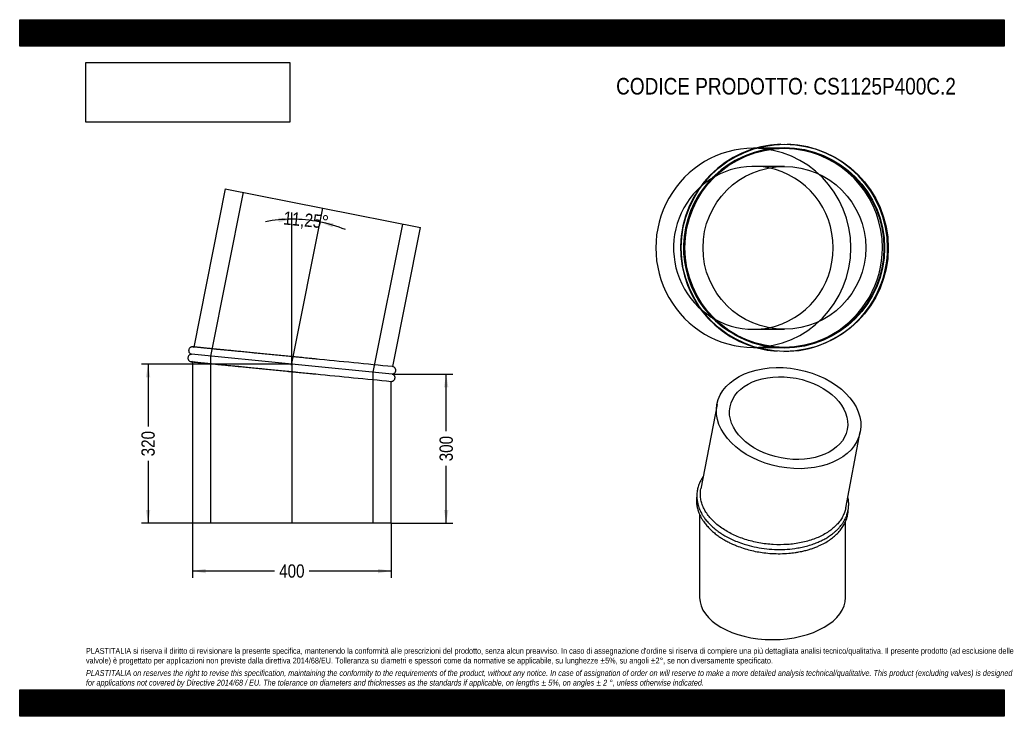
# Model space of a CAD drawing. Header units: millimetres. Extents: x 0 to 1980, y 0 to 1400.
import ezdxf
from ezdxf.enums import TextEntityAlignment as Align
from ezdxf.lldxf.tags import DXFTag

# ---------------------------------------------------------------- set-up
doc = ezdxf.new("R2010")
doc.units = ezdxf.units.MM
doc.header["$LTSCALE"] = 6.666667
doc.layers.add('Default', color=7, linetype='Continuous')
doc.layers.add('TUBO_X_GOMITO_11', color=7, linetype='Continuous')
doc.styles.add('SEACAD_Arial_Narrow', font='ARIALN.TTF')
tags = doc.linetypes.add('CENTER2', pattern=[28.575, 19.05, -3.175, 3.175, -3.175]).pattern_tags.tags
tags[10:11] = [DXFTag(74, 4), DXFTag(75, 0), DXFTag(340, '0'), DXFTag(46, 0.0), DXFTag(50, 0.0), DXFTag(44, 0.0), DXFTag(45, 0.0)]
tags[8:9] = [DXFTag(74, 4), DXFTag(75, 0), DXFTag(340, '0'), DXFTag(46, 0.0), DXFTag(50, 0.0), DXFTag(44, 0.0), DXFTag(45, 0.0)]
tags[6:7] = [DXFTag(74, 4), DXFTag(75, 0), DXFTag(340, '0'), DXFTag(46, 0.0), DXFTag(50, 0.0), DXFTag(44, 0.0), DXFTag(45, 0.0)]
tags[4:5] = [DXFTag(74, 4), DXFTag(75, 0), DXFTag(340, '0'), DXFTag(46, 0.0), DXFTag(50, 0.0), DXFTag(44, 0.0), DXFTag(45, 0.0)]
tags = doc.linetypes.add('HIDDEN2', pattern=[4.7625, 3.175, -1.5875]).pattern_tags.tags
tags[6:7] = [DXFTag(74, 4), DXFTag(75, 0), DXFTag(340, '0'), DXFTag(46, 0.0), DXFTag(50, 0.0), DXFTag(44, 0.0), DXFTag(45, 0.0)]
tags[4:5] = [DXFTag(74, 4), DXFTag(75, 0), DXFTag(340, '0'), DXFTag(46, 0.0), DXFTag(50, 0.0), DXFTag(44, 0.0), DXFTag(45, 0.0)]
doc.dimstyles.new('Plastitalia', dxfattribs={"dimtxt": 26.666667, "dimasz": 26.666667, "dimexe": 13.333333, "dimexo": 0, "dimgap": 6.666667, "dimtad": 0, "dimdec": 0, "dimtxsty": 'SEACAD_Arial_Narrow', "dimblk1": '_SE_FILLED', "dimblk2": '_SE_FILLED', "dimsah": 1, "dimcen": 13.333333, "dimadec": 0, "dimazin": 0, "dimtfac": 0.8, "dimtdec": 1, "dimtmove": 0, "dimatfit": 3, "dimfxl": 1, "dimtolj": 1, "dimarcsym": 0})
picture_1 = doc.add_image_def('image1.jpg', size_in_pixel=(4302, 1260))

# ---------------------------------------------------------------- blocks, each defined once
blk = doc.blocks.new('SEANNOT_GROUP')
at = {"layer": 'Default', "color": 7, "linetype": 'CENTER2'}
blk.add_line((547.3, 709.6), (547.3, 388.1), dxfattribs=at)
blk = doc.blocks.new('SEANNOT_GROUP1')
at = {"layer": 'Default', "color": 7, "linetype": 'CENTER2'}
blk.add_line((546.9, 705.8), (609.6, 1021.2), dxfattribs=at)
blk = doc.blocks.new('SE')
at = {"layer": 'TUBO_X_GOMITO_11', "color": 7, "linetype": 'Continuous'}
for p, q in [((413.5, 1060.3), (350.2, 742.2)), ((413.5, 1060.3), (805.8, 982.3)), ((750.2, 702.8), (805.8, 982.3)), ((748.7, 687.9), (345.8, 727.6)), ((748.7, 687.9), (345.8, 727.6)), ((347.3, 712.4), (347.3, 388.1)), ((747.3, 388.1), (747.3, 673.1)), ((747.3, 388.1), (347.3, 388.1))]:
    blk.add_line(p, q, dxfattribs=at)
at = {"layer": 'TUBO_X_GOMITO_11', "color": 7, "linetype": 'HIDDEN2'}
for p, q in [((449.1, 1053.2), (383.6, 723.9)), ((711, 691.6), (770.2, 989.4)), ((350.2, 742.2), (350.1, 741.9)), ((383.6, 723.9), (383.6, 388.1)), ((347.3, 712.7), (347.3, 712.4)), ((711, 388.1), (711, 691.6))]:
    blk.add_line(p, q, dxfattribs=at)
for centre, start, end in [((-13103.5, -138927), 84.398195, 84.497953), ((14400.2, 140322.6), 264.252047, 264.353904)]:
    blk.add_arc(centre, 140315.3, start, end, dxfattribs=at)
at = {"layer": 'TUBO_X_GOMITO_11', "color": 7, "linetype": 'Continuous'}
for centre, start, end in [((-13103.5, -138927), 84.333817, 84.398195), ((14400.2, 140322.6), 264.353904, 264.416183)]:
    blk.add_arc(centre, 140315.3, start, end, dxfattribs=at)
for points, knots in [([(347.9, 742.4), (347.4, 742.4), (346.4, 742.5), (344.8, 742.1), (343.4, 741.4), (341.9, 740.3), (340.8, 738.9), (340, 737), (339.7, 735.2), (339.9, 733.4), (340.4, 731.8), (341.3, 730.3), (342.6, 729), (344.2, 728), (345.2, 727.7), (345.8, 727.6)], [0, 0, 0, 0, 0.067392, 0.137576, 0.207377, 0.273212, 0.380016, 0.448312, 0.545523, 0.61128, 0.685928, 0.766122, 0.847745, 0.926749, 1, 1, 1, 1]), ([(593.4, 718.2), (589.2, 718.7), (581.4, 719.4), (567.9, 720.8), (553.7, 722.2), (539.4, 723.6), (525.2, 725), (511.1, 726.3), (497.2, 727.7), (483.5, 729.1), (470.2, 730.4), (457.3, 731.6), (444.8, 732.9), (432.8, 734.1), (421.5, 735.2), (410.7, 736.2), (400.7, 737.2), (391.4, 738.1), (383.1, 739), (377.2, 739.5), (373.2, 739.9), (370.7, 740.2), (368.3, 740.4), (365.8, 740.7), (363.1, 740.9), (360.4, 741.2), (357.8, 741.5), (355.3, 741.7), (353, 741.9), (350.9, 742.1), (349.3, 742.3), (348.2, 742.4), (348, 742.4), (347.9, 742.4)], [0, 0, 0, 0, 0.032125, 0.07177, 0.111414, 0.151059, 0.190704, 0.230348, 0.269992, 0.309637, 0.34928, 0.388923, 0.428565, 0.468207, 0.507848, 0.547489, 0.587129, 0.626768, 0.666084, 0.703387, 0.718266, 0.732753, 0.746857, 0.762555, 0.781361, 0.803276, 0.824533, 0.848072, 0.873893, 0.901997, 0.932382, 0.965049, 1, 1, 1, 1]), ([(345.8, 727.6), (345.3, 727.6), (344.3, 727.5), (342.8, 727), (341.4, 726.2), (340, 725), (339, 723.5), (338.4, 721.5), (338.2, 719.7), (338.6, 718), (339.2, 716.4), (340.3, 714.9), (341.7, 713.7), (343.3, 712.9), (344.4, 712.7), (345, 712.6)], [0, 0, 0, 0, 0.067041, 0.136881, 0.206354, 0.271875, 0.378022, 0.446013, 0.543617, 0.609555, 0.684424, 0.76491, 0.846897, 0.926317, 1, 1, 1, 1]), ([(345, 712.6), (345.1, 712.6), (345.2, 712.6), (346.4, 712.5), (347.9, 712.3), (349.9, 712.2), (352, 711.9), (354.1, 711.7), (356.2, 711.5), (358.3, 711.3), (360.4, 711.1), (362.6, 710.9), (365.1, 710.7), (368.9, 710.3), (374.6, 709.7), (382.5, 708.9), (391.2, 708.1), (400.7, 707.1), (411, 706.1), (421.9, 705.1), (433.5, 703.9), (445.6, 702.7), (458.2, 701.5), (471.3, 700.2), (484.7, 698.9), (498.5, 697.5), (512.5, 696.1), (526.6, 694.7), (540.8, 693.3), (555.1, 691.9), (569.3, 690.5), (583.1, 689.2), (591.1, 688.4), (595.6, 688)], [0, 0, 0, 0, 0.034775, 0.066744, 0.095906, 0.122262, 0.145813, 0.166558, 0.184496, 0.200105, 0.215584, 0.231208, 0.246976, 0.262888, 0.301653, 0.34072, 0.379788, 0.418856, 0.457925, 0.496995, 0.536065, 0.575136, 0.614207, 0.653279, 0.692352, 0.731425, 0.770498, 0.809572, 0.848645, 0.887719, 0.926793, 0.965865, 1, 1, 1, 1]), ([(748.7, 687.9), (749.3, 687.9), (750.3, 688), (751.8, 688.5), (753.1, 689.3), (754.5, 690.5), (755.5, 692), (756.2, 694), (756.3, 695.8), (756, 697.5), (755.3, 699.1), (754.3, 700.6), (752.9, 701.7), (751.4, 702.5), (750.5, 702.7), (750.2, 702.7)], [0, 0, 0, 0, 0.069011, 0.140902, 0.212416, 0.279862, 0.389127, 0.459115, 0.559586, 0.627462, 0.704531, 0.787381, 0.871777, 0.95353, 1, 1, 1, 1]), ([(747.3, 673.1), (747.6, 673.1), (748.4, 673.1), (749.7, 673.4), (751.1, 674.1), (752.6, 675.2), (753.8, 676.6), (754.6, 678.5), (754.8, 680.3), (754.7, 682.1), (754.2, 683.7), (753.2, 685.2), (751.9, 686.5), (750.4, 687.5), (749.3, 687.8), (748.7, 687.9)], [0, 0, 0, 0, 0.039978, 0.112225, 0.184077, 0.251848, 0.361792, 0.432095, 0.532163, 0.599854, 0.676696, 0.759247, 0.843269, 0.924596, 1, 1, 1, 1])]:
    blk.add_open_spline(points, degree=3, knots=knots, dxfattribs=at)
at = {"layer": 'TUBO_X_GOMITO_11', "color": 7, "linetype": 'HIDDEN2'}
for points in [[(347.9, 742.4), (348.7, 742.4), (349.5, 742.2), (350.3, 741.8)], [(347.4, 712.8), (346.6, 712.6), (345.8, 712.5), (345, 712.6)], [(586.1, 688.9), (587.1, 688.8), (588.1, 688.7), (589.2, 688.6)]]:
    blk.add_open_spline(points, degree=3, dxfattribs=at)
for points, knots in [([(598.2, 717.8), (597.4, 717.8), (594.3, 718.2), (591, 718.5), (588.3, 718.7)], [0, 0, 0, 0, 0.00625184, 0.02820592, 0.02820592, 0.02820592, 0.02820592]), ([(360.3, 711.1), (360.3, 711.1), (361.1, 711), (362.6, 710.9), (365, 710.7), (366.6, 710.5), (367.3, 710.4)], [0.21885321, 0.21885321, 0.21885321, 0.21885321, 0.21948497, 0.23539115, 0.25144445, 0.26523424, 0.26523424, 0.26523424, 0.26523424])]:
    blk.add_open_spline(points, degree=3, knots=knots, dxfattribs=at)
blk = doc.blocks.new('DMBLK5')
at = {"layer": 'Default', "linetype": 'Continuous'}
for points in [[(373.9, 287.5), (373.9, 296.4), (347.3, 292)], [(720.6, 287.5), (747.3, 292), (720.6, 296.4)]]:
    blk.add_hatch(color=7, dxfattribs=at).paths.add_polyline_path(points)
at = {"layer": 'Default', "color": 7, "linetype": 'Continuous'}
for p, q in [((347.3, 388.1), (347.3, 278.6)), ((747.3, 388.1), (747.3, 278.6)), ((512.5, 292), (347.3, 292)), ((747.3, 292), (582.1, 292))]:
    blk.add_line(p, q, dxfattribs=at)
at = {"layer": 'Default', "color": 7, "linetype": 'Continuous', "style": 'SEACAD_Arial_Narrow'}
blk.add_text('400', height=26.67, dxfattribs=at).set_placement((521.8, 305.3), align=Align.TOP_LEFT)
blk = doc.blocks.new('_SE_FILLED')
at = {"color": 0}
blk.add_line((0, 0), (-1, 0), dxfattribs=at)
blk.add_solid([(0, 0), (-1, -0.1665), (-1, 0.1665), (0, 0)], dxfattribs=at)
blk = doc.blocks.new('DMBLK6')
at = {"layer": 'Default', "linetype": 'Continuous'}
for points in [[(862.1, 661.2), (857.6, 687.9), (853.2, 661.2)], [(862.1, 414.7), (853.2, 414.7), (857.6, 388.1)]]:
    blk.add_hatch(color=7, dxfattribs=at).paths.add_polyline_path(points)
at = {"layer": 'Default', "color": 7, "linetype": 'Continuous'}
for p, q in [((748.7, 687.9), (870.9, 687.9)), ((857.6, 572.8), (857.6, 687.9)), ((857.6, 388.1), (857.6, 503.2)), ((747.3, 388.1), (870.9, 388.1))]:
    blk.add_line(p, q, dxfattribs=at)
at = {"layer": 'Default', "color": 7, "linetype": 'Continuous', "style": 'SEACAD_Arial_Narrow'}
blk.add_text('300', height=26.67, rotation=90, dxfattribs=at).set_placement((844.3, 512.5), align=Align.TOP_LEFT)
blk = doc.blocks.new('SE1')
at = {"layer": 'TUBO_X_GOMITO_11', "color": 7, "linetype": 'Continuous'}
for p, q in [((1402.3, 626.9), (1369.8, 457.4)), ((1661.1, 418.8), (1690.4, 571.7)), ((1367.3, 405.5), (1367.3, 238.8)), ((1660.6, 238.8), (1660.6, 391.3))]:
    blk.add_line(p, q, dxfattribs=at)
for major_axis in [(-144.1, 27.6), (-117.9, 22.6)]:
    blk.add_ellipse((1546.3, 599.3), major_axis=major_axis, ratio=0.678892, dxfattribs=at)
blk.add_ellipse((1514, 238.8), major_axis=(146.7, 0), ratio=0.57735, start_param=3.141593, end_param=6.283185, dxfattribs=at)
for points, knots in [([(1374.6, 482.1), (1374.1, 481.5), (1372.9, 479.7), (1371.2, 476.9), (1369.4, 473.7), (1367.6, 470.2), (1365.9, 466), (1363.9, 460.2), (1362.3, 453), (1361.6, 445.5), (1361.7, 439.4), (1362.1, 434.9), (1362.7, 431.2), (1363.4, 427.7), (1364.3, 424), (1365.8, 419.5), (1367.6, 414.8), (1369.8, 410.3), (1372.1, 406), (1375.1, 401.2), (1379.5, 395.1), (1385.3, 388.3), (1391.9, 381.8), (1398.5, 376.2), (1404.9, 371.3), (1412.1, 366.4), (1420.9, 361.1), (1431.3, 355.9), (1443.4, 350.6), (1458.4, 345.3), (1476.6, 340.4), (1497, 336.9), (1517.7, 335.1), (1538.4, 335.2), (1556, 336.8), (1570.5, 339.2), (1582.3, 341.9), (1593.5, 345.3), (1603.3, 349), (1611.6, 352.7), (1619.3, 356.6), (1627, 361.2), (1634, 366.1), (1639.8, 370.9), (1644.1, 374.9), (1647.4, 378.4), (1650.3, 381.7), (1653.1, 385.3), (1656.1, 389.6), (1658.8, 394.1), (1660.8, 398.3), (1662.4, 401.9), (1663.7, 405.5), (1665.1, 410), (1666.4, 415.8), (1667.1, 422.8), (1667.1, 429.6), (1666.4, 435.6), (1665.8, 439.2), (1665.4, 440.9)], [0.0751783, 0.0751783, 0.0751783, 0.0751783, 0.0785909, 0.0847971, 0.0895853, 0.0955128, 0.1027956, 0.1105128, 0.1240022, 0.1375143, 0.1459218, 0.152779, 0.1587513, 0.1635256, 0.1692951, 0.1764805, 0.1846991, 0.1921178, 0.198278, 0.2060811, 0.2165204, 0.2296235, 0.2422346, 0.2529617, 0.2622009, 0.2720946, 0.2846096, 0.2986562, 0.3120488, 0.3288767, 0.3506411, 0.3723934, 0.3941425, 0.4158945, 0.437655, 0.4508863, 0.4641342, 0.4780951, 0.4909942, 0.5011416, 0.5110613, 0.5228661, 0.535395, 0.5449384, 0.5530999, 0.5598668, 0.5653602, 0.5719373, 0.5799596, 0.5885772, 0.5956516, 0.6011866, 0.6066594, 0.6134254, 0.6231258, 0.635016, 0.6465971, 0.6550788, 0.6633622, 0.6633622, 0.6633622, 0.6633622]), ([(1411.8, 378.3), (1408.4, 380.6), (1405.1, 383.1), (1399.1, 388.1), (1396.2, 390.7), (1390.9, 396), (1388.5, 398.7), (1384, 404.3), (1381.9, 407.2), (1378.2, 413), (1376.6, 416), (1373.8, 421.9), (1372.6, 425), (1370.7, 431.1), (1370, 434.1), (1369, 440.2), (1368.8, 443.3), (1368.8, 450), (1369.1, 453.7), (1369.8, 457.4)], [0, 0, 0, 0, 0.015625, 0.015625, 0.03125, 0.03125, 0.046875, 0.046875, 0.0625, 0.0625, 0.078125, 0.078125, 0.09375, 0.09375, 0.109375, 0.109375, 0.125, 0.125, 0.1443234, 0.1443234, 0.1443234, 0.1443234]), ([(1361.7, 444.7), (1361.6, 443.9), (1361.2, 441.4), (1360.9, 437.1), (1360.9, 431.8), (1361.3, 425.9), (1362.5, 419), (1364.6, 412.2), (1366.8, 406.5), (1368.9, 402.1), (1371.5, 397.2), (1375.2, 391.5), (1380.6, 384.3), (1384.6, 380), (1387.2, 377.3)], [0.8893616, 0.8893616, 0.8893616, 0.8893616, 0.8932038, 0.9011673, 0.9098318, 0.9179271, 0.9292752, 0.9422677, 0.9505027, 0.9563644, 0.9642781, 0.9741302, 0.9861503, 1, 1, 1, 1]), ([(1387.2, 377.3), (1390, 374.5), (1394.4, 370.4), (1402.4, 364.1), (1409.1, 359.4), (1415.2, 355.7), (1419.9, 352.9), (1423.9, 350.8), (1428.4, 348.6), (1434.1, 345.9), (1443.1, 342), (1454.9, 337.8), (1468.8, 333.8), (1482.6, 330.7), (1497.1, 328.5), (1512.8, 327), (1529.6, 326.6), (1545.3, 327.3), (1557.6, 328.8), (1566.3, 330.2), (1572.1, 331.4), (1576.9, 332.4), (1581.3, 333.5), (1586.4, 334.9), (1592.5, 336.8), (1599.5, 339.3), (1608.3, 342.9), (1618.3, 347.9), (1628.2, 354), (1636.9, 360.5), (1644.7, 367.6), (1651.4, 375.3), (1656.8, 383.4), (1661, 391.5), (1664.1, 400.2), (1665.8, 408.4), (1666.2, 413.8), (1666.3, 415.9)], [0, 0, 0, 0, 0.0139285, 0.0259819, 0.036049, 0.0446682, 0.0507546, 0.0555296, 0.0603554, 0.0678252, 0.0769691, 0.0932201, 0.1089281, 0.1236066, 0.1380992, 0.1551823, 0.1728521, 0.1910188, 0.205166, 0.2129903, 0.2197485, 0.2250781, 0.2293425, 0.2351051, 0.2429092, 0.2514154, 0.2610566, 0.2771936, 0.2922778, 0.3060601, 0.320558, 0.335764, 0.3500653, 0.3635047, 0.3774176, 0.3930852, 0.4029099, 0.4029099, 0.4029099, 0.4029099]), ([(1661.1, 418.8), (1660.7, 416.5), (1660.1, 414.2), (1658.4, 409), (1657.3, 406.1), (1654.5, 400.5), (1652.9, 397.7), (1649.2, 392.2), (1647.2, 389.6), (1642.6, 384.5), (1640.1, 382), (1632.1, 374.8), (1626, 370.4), (1612.4, 362.5), (1604.9, 359.1), (1592.8, 354.7), (1588.7, 353.3), (1580.2, 350.9), (1575.8, 349.9), (1566.9, 348.1), (1562.3, 347.3), (1553.2, 346.1), (1548.5, 345.6), (1534.5, 344.7), (1525, 344.6), (1510.6, 345.4), (1505.8, 345.9), (1496.2, 347), (1491.4, 347.7), (1482, 349.5), (1477.3, 350.5), (1468.1, 352.8), (1463.6, 354.1), (1450.3, 358.3), (1441.8, 361.7), (1426, 369.3), (1418.6, 373.6), (1411.8, 378.3)], [0.6440044, 0.6440044, 0.6440044, 0.6440044, 0.65625, 0.65625, 0.671875, 0.671875, 0.6875, 0.6875, 0.703125, 0.703125, 0.71875, 0.71875, 0.75, 0.75, 0.78125, 0.78125, 0.796875, 0.796875, 0.8125, 0.8125, 0.828125, 0.828125, 0.84375, 0.84375, 0.875, 0.875, 0.890625, 0.890625, 0.90625, 0.90625, 0.921875, 0.921875, 0.9375, 0.9375, 0.96875, 0.96875, 1, 1, 1, 1])]:
    blk.add_open_spline(points, degree=3, knots=knots, dxfattribs=at)
blk = doc.blocks.new('DMBLK7')
at = {"layer": 'Default', "linetype": 'Continuous'}
for points in [[(520.8, 993.2), (547.3, 998.9), (520.4, 1002.1)], [(631, 991.2), (604.1, 993.3), (628.9, 982.6)]]:
    blk.add_hatch(color=7, dxfattribs=at).paths.add_polyline_path(points)
at = {"layer": 'Default', "color": 7, "linetype": 'Continuous'}
blk.add_line((547.3, 709.6), (547.3, 1012.2), dxfattribs=at)
for start, end in [(90, 100.4952), (68.2548, 90)]:
    blk.add_arc((547.3, 707.7), 291.2, start, end, dxfattribs=at)
at = {"layer": 'Default', "color": 7, "linetype": 'Continuous', "style": 'SEACAD_Arial_Narrow'}
blk.add_text('11,25°', height=26.67, rotation=354.375, dxfattribs=at).set_placement((531.9, 1015.2), align=Align.TOP_LEFT)
blk = doc.blocks.new('SE2')
at = {"layer": 'TUBO_X_GOMITO_11', "color": 7, "linetype": 'Continuous'}
for p, q in [((1479.2, 1141.5), (1475.4, 1141.5)), ((1475.4, 741.5), (1479.1, 741.5))]:
    blk.add_line(p, q, dxfattribs=at)
at = {"layer": 'TUBO_X_GOMITO_11', "color": 7, "linetype": 'HIDDEN2'}
for p, q in [((1534.8, 1141.5), (1479.2, 1141.5)), ((1537.8, 1105.2), (1475.4, 1105.2)), ((1475.4, 777.8), (1537.8, 777.8)), ((1479.1, 741.5), (1534.8, 741.5))]:
    blk.add_line(p, q, dxfattribs=at)
at = {"layer": 'TUBO_X_GOMITO_11', "color": 7, "linetype": 'Continuous'}
for centre, radius in [((1538.5, 941.5), 208.2), ((1537.8, 941.5), 200), ((1537.8, 941.5), 163.7)]:
    blk.add_circle(centre, radius, dxfattribs=at)
at = {"layer": 'TUBO_X_GOMITO_11', "color": 7, "linetype": 'HIDDEN2'}
blk.add_circle((1537.8, 941.5), 201.5, dxfattribs=at)
blk.add_circle((1537.8, 941.5), 201.5, dxfattribs=at)
at = {"layer": 'TUBO_X_GOMITO_11', "color": 7, "linetype": 'Continuous'}
blk.add_arc((1537, 941.5), 208.2, 91.7572, 266.266, dxfattribs=at)
at = {"layer": 'TUBO_X_GOMITO_11', "color": 7, "linetype": 'HIDDEN2'}
for centre, radius, start, end in [((1537, 941.5), 208.2, 0, 88.1234), ((1534.9, 941.5), 200, 0, 237.3697), ((1534.9, 941.5), 200, 241.0944, 0), ((1537, 941.5), 208.2, 269.833, 360)]:
    blk.add_arc(centre, radius, start, end, dxfattribs=at)
at = {"layer": 'TUBO_X_GOMITO_11', "color": 7, "linetype": 'Continuous'}
for major_axis, start_param, end_param in [((0, 200), 0, 3.141593), ((0, -163.7), 0.193555, 2.948037)]:
    blk.add_ellipse((1475.4, 941.5), major_axis=major_axis, ratio=0.980785, start_param=start_param, end_param=end_param, dxfattribs=at)
at = {"layer": 'TUBO_X_GOMITO_11', "color": 7, "linetype": 'HIDDEN2'}
for major_axis, start_param, end_param in [((0, 200), 3.141593, 6.283185), ((0, -163.7), 2.948037, 6.283185), ((0, -163.7), 0, 0.193555)]:
    blk.add_ellipse((1475.4, 941.5), major_axis=major_axis, ratio=0.980785, start_param=start_param, end_param=end_param, dxfattribs=at)
blk = doc.blocks.new('DMBLK8')
at = {"layer": 'Default', "linetype": 'Continuous'}
for points in [[(253.7, 681.1), (262.6, 681.1), (258.2, 707.7)], [(253.7, 414.7), (258.2, 388.1), (262.6, 414.7)]]:
    blk.add_hatch(color=7, dxfattribs=at).paths.add_polyline_path(points)
at = {"layer": 'Default', "color": 7, "linetype": 'Continuous'}
for p, q in [((547.3, 707.7), (244.8, 707.7)), ((258.2, 707.7), (258.2, 582.7)), ((258.2, 513.1), (258.2, 388.1)), ((547.3, 388.1), (244.8, 388.1))]:
    blk.add_line(p, q, dxfattribs=at)
at = {"layer": 'Default', "color": 7, "linetype": 'Continuous', "style": 'SEACAD_Arial_Narrow'}
blk.add_text('320', height=26.67, rotation=90, dxfattribs=at).set_placement((244.8, 522.4), align=Align.TOP_LEFT)

msp = doc.modelspace()

# ---------------------------------------------------------------- hatches: boundary and pattern name
at = {"layer": 'Default', "linetype": 'Continuous'}
h = msp.add_hatch(dxfattribs=at)
h.set_pattern_fill('LINE', scale=0.629921, angle=45, style=0)
h.paths.add_polyline_path([(1980, 1346.7), (1980, 1400), (0, 1400), (0, 1346.7)])
for points in [[(1980, 1346.7), (1980, 1400), (0, 1400), (0, 1346.7)], [(1980, 0), (1980, 53.3), (0, 53.3), (0, 0)]]:
    msp.add_hatch(color=7, dxfattribs=at).paths.add_polyline_path(points)
h = msp.add_hatch(dxfattribs=at)
h.set_pattern_fill('LINE', scale=0.629921, angle=45, style=0)
h.paths.add_polyline_path([(1980, 0), (1980, 53.3), (0, 53.3), (0, 0)])

# ---------------------------------------------------------------- linework, layer by layer
at = {"layer": 'Default', "color": 7, "linetype": 'Continuous'}
for p, q in [((0, 1400), (1980, 1400)), ((0, 1346.7), (0, 1400)), ((1980, 1400), (1980, 1346.7)), ((1980, 1346.7), (0, 1346.7)), ((0, 53.3), (1980, 53.3)), ((0, 0), (0, 53.3)), ((1980, 53.3), (1980, 0)), ((1980, 0), (0, 0))]:
    msp.add_line(p, q, dxfattribs=at)

# ---------------------------------------------------------------- block references
at = {"layer": 'Default'}
for name in ['SE2', 'SE', 'SEANNOT_GROUP1', 'SEANNOT_GROUP', 'SE1']:
    msp.add_blockref(name, (0, 0), dxfattribs=at)

# ---------------------------------------------------------------- texts
at = {"layer": 'Default', "attachment_point": 1}
for s, insert, char_height, width in [('{\\fArial Narrow|b0||i0||c0|p34;\\C7;\\H33.33333333;\\W1.;CODICE PRODOTTO: CS1125P400C.2}', (1199.4, 1283), 33.333, 685.576), ("{\\fArial Narrow|b0||i0||c0|p34;\\C7;\\H11.66666667;\\W1.;PLASTITALIA si riserva il diritto di revisionare la presente specifica, mantenendo la conformità alle prescrizioni del prodotto, senza alcun preavviso. In caso di assegnazione d'ordine si riserva di compiere una più dettagliata analisi tecnico/qualitativa. Il presente prodotto (ad esclusione delle \\P}{\\fArial Narrow|b0||i0||c0|p34;\\C7;\\H11.66666667;\\W1.;valvole) è progettato per applicazioni non previste dalla direttiva 2014/68/EU. Tolleranza su diametri e spessori come da normative se applicabile, su lunghezze ±5%, su angoli ±2°, se non diversamente specificato.\\P}{\\fArial Narrow|b0||i0||c0|p34;\\C7;\\H3.333333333;\\W1.;   \\P}{\\fArial Narrow|b0||i1||c0|p34;\\C7;\\H11.66666667;\\W1.;PLASTITALIA on reserves the right to revise this specification, maintaining the conformity to the requirements of the product, without any notice. In case of assignation of order on will reserve to make a more detailed analysis technical/qualitative. This product (excluding valves) is designed \\P}{\\fArial Narrow|b0||i1||c0|p34;\\C7;\\H11.66666667;\\W1.;for applications not covered by Directive 2014/68 / EU. The tolerance on diameters and thicknesses as the standards if applicable, on lengths ± 5%, on angles ± 2 °, unless otherwise indicated.\\P}", (133.3, 137.3), 11.6667, 1713.333)]:
    msp.add_mtext(s, dxfattribs=dict(at, insert=insert, char_height=char_height, width=width))

# ---------------------------------------------------------------- dimensions: what is measured, and where the dimension line sits
at = {"layer": 'Default', "color": 7, "linetype": 'Continuous'}
dim = msp.add_angular_dim_2l(base=(575.8097, 997.5054), line1=((547.2711, 707.7487), (547.2711, 709.6068)), line2=((547.2711, 707.7487), (609.6289, 1021.2423)), text='\\A1;<>', dimstyle='Plastitalia', override={"dimadec": 2}, dxfattribs=at)
dim.commit()
dim.dimension.update_dxf_attribs({"geometry": 'DMBLK7', "text_midpoint": (575.8097, 997.5054), "dimtype": 162})
for base, p1, p2, angle, picture, middle in [((258.2, 707.7), (547.3, 707.7), (547.3, 388.1), 270, 'DMBLK8', (258.2, 547.9)), ((857.6, 388.1), (747.3, 388.1), (748.7, 687.9), 89.7204, 'DMBLK6', (857.6, 538))]:
    dim = msp.add_linear_dim(base=base, p1=p1, p2=p2, angle=angle, text='\\A1;<>', dimstyle='Plastitalia', dxfattribs=at)
    dim.commit()
    dim.dimension.update_dxf_attribs({"geometry": picture, "text_midpoint": middle, "dimtype": 161})
dim = msp.add_linear_dim(base=(347.3, 292), p1=(747.3, 388.1), p2=(347.3, 388.1), text='\\A1;<>', dimstyle='Plastitalia', dxfattribs=at)
dim.commit()
dim.dimension.update_dxf_attribs({"geometry": 'DMBLK5', "text_midpoint": (547.3, 292), "dimtype": 160})

# ---------------------------------------------------------------- pictures from other files: only their frames are drawn
image = msp.add_image(picture_1, insert=(133.3, 1194), size_in_units=(409.7, 120))
image.dxf.flags = 7

doc.saveas('drawing.dxf')
